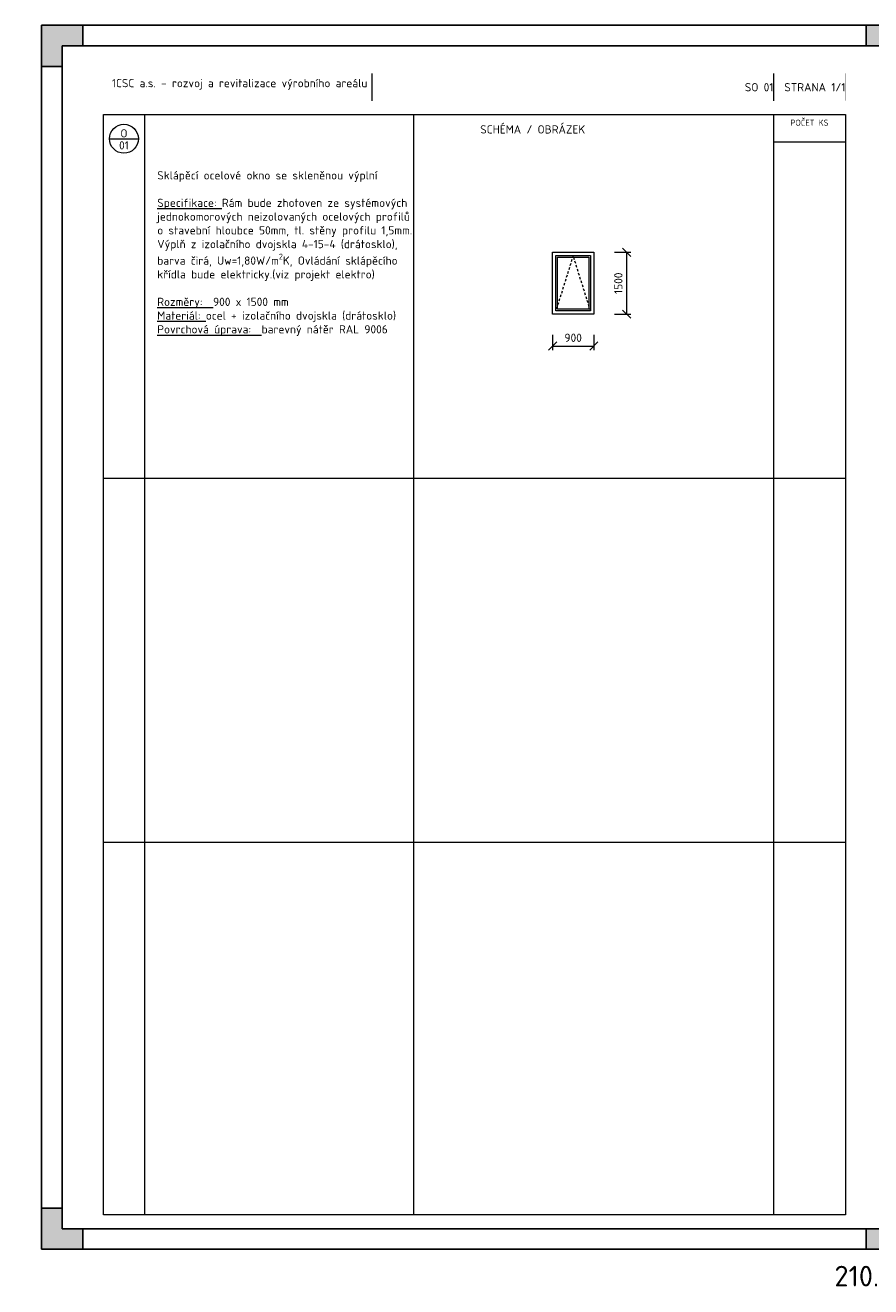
# Model space of a CAD drawing. Header units: millimetres. Extents: x 1695 to 124225, y -909 to 29700.
# Tile 2 of 4: x 20606 to 41114, y -909 to 29700. Entities that reach past the tile are written whole.
import ezdxf
from ezdxf.enums import TextEntityAlignment as Align

# ---------------------------------------------------------------- set-up
doc = ezdxf.new("R2010")
doc.units = ezdxf.units.MM
doc.header["$LTSCALE"] = 200
doc.linetypes.add('CARKOVANA', pattern=[5, 3, -2])
doc.layers.get('Defpoints').update_dxf_attribs({"color": 140})
for name, color, linetype, lineweight in [('A99_N_kce-pohl', 1, 'Continuous', 9), ('A99_N_koty-100', 160, 'Continuous', 9), ('A99_N_leg-ram', 7, 'Continuous', 9), ('A99_N_txt-popis-100', 240, 'Continuous', 9), ('A99_N_znaceni', 160, 'Continuous', 9), ('A99_S_txt-popis-100', 240, 'Continuous', 9), ('ad_N_leg-text', 7, 'Continuous', 9)]:
    doc.layers.add(name, color=color, linetype=linetype, lineweight=lineweight)
doc.styles.add('A99_kota', font='isocpeur.ttf')
doc.styles.add('A99_popis', font='isocpeur.ttf')
doc.styles.add('ad_popis 100', font='isocpeur.ttf', dxfattribs={"height": 200})
doc.dimstyles.new('A99_kota-100', dxfattribs={"dimscale": 100, "dimtxt": 2, "dimasz": 2, "dimexe": 1, "dimexo": 5, "dimgap": 1, "dimtad": 1, "dimdec": 0, "dimtxsty": 'A99_kota', "dimblk": 'OBLIQUE', "dimcen": 2.5, "dimclrd": 256, "dimclre": 256, "dimclrt": 256, "dimadec": 0, "dimazin": 0, "dimtfac": 1, "dimtdec": 0, "dimtix": 1, "dimtmove": 2, "dimatfit": 3, "dimfxl": 0, "dimlwd": -1, "dimlwe": -1, "dimarcsym": 0})

# ---------------------------------------------------------------- blocks, each defined once
blk = doc.blocks.new('*U6')
h = blk.add_hatch(color=0)
h.dxf.hatch_style = 1
h.paths.add_polyline_path([(-210, 287), (-205, 287), (-205, 292), (-200, 292), (-200, 297), (-210, 297)])
h = blk.add_hatch(color=0)
h.dxf.hatch_style = 1
h.paths.add_polyline_path([(0, 287), (-5, 287), (-5, 292), (-10, 292), (-10, 297), (0, 297)])
h = blk.add_hatch(color=0)
h.dxf.hatch_style = 1
h.paths.add_polyline_path([(-210, 10), (-205, 10), (-205, 5), (-200, 5), (-200, 0), (-210, 0)])
h = blk.add_hatch(color=0)
h.dxf.hatch_style = 1
h.paths.add_polyline_path([(0, 0), (0, 10), (-5, 10), (-5, 5), (-10, 5), (-10, 0)])
at = {"color": 0}
for p, q in [((-210, 292), (-210, 297)), ((-205, 297), (-210, 297)), ((-210, 0), (-210, 297)), ((-210, 297), (0, 297)), ((-200, 292), (-200, 297)), ((-10, 292), (-10, 297)), ((0, 297), (-5, 297)), ((0, 297), (0, 0)), ((-205, 5), (-205, 292)), ((-205, 292), (-5, 292)), ((-5, 292), (-5, 5)), ((-205, 287), (-210, 287)), ((-5, 287), (0, 287)), ((-205, 10), (-210, 10)), ((-5, 10), (0, 10)), ((-210, 0), (-210, 5)), ((-5, 5), (-205, 5)), ((-200, 5), (-200, 0)), ((-10, 5), (-10, 0)), ((0, 0), (-210, 0))]:
    blk.add_line(p, q, dxfattribs=at)
at = {"layer": 'Defpoints', "color": 0, "insert": (4, 0), "char_height": 5, "attachment_point": 1, "rotation": 90, "style": 'A99_popis'}
blk.add_mtext('297.00', dxfattribs=at)
at = {"layer": 'Defpoints', "color": 0, "insert": (0, -4), "char_height": 5, "attachment_point": 3, "style": 'A99_popis'}
blk.add_mtext('210.00', dxfattribs=at)
blk = doc.blocks.new('*U7')
at = {"color": 0, "linetype": 'ByBlock'}
blk.add_line((-3.5, 0), (3.5, 0), dxfattribs=at)
blk.add_circle((0, 0), 3.5, dxfattribs=at)
at = {"color": 0, "linetype": 'ByBlock', "style": 'A99_popis'}
for tag, p in [('KATEGORIE', (0, 1.31)), ('PRVEK', (0, -1.6))]:
    blk.add_attdef(tag, text='', height=2, dxfattribs=at).set_placement(p, align=Align.MIDDLE_CENTER)
blk = doc.blocks.new('_OBLIQUE')
at = {"color": 0, "linetype": 'ByBlock'}
blk.add_line((-0.5, -0.5), (0.5, 0.5), dxfattribs=at)
blk = doc.blocks.new('*D13')
at = {"layer": 'A99_N_koty-100', "transparency": 16777216}
for p, q in [((33396, 22190), (33396, 21817)), ((34396, 22190), (34396, 21817)), ((33396, 21917), (34396, 21917))]:
    blk.add_line(p, q, dxfattribs=at)
at = {"layer": 'Defpoints', "color": 0, "transparency": 16777216}
for p in [(33396, 22690), (34396, 22690), (34396, 21917)]:
    blk.add_point(p, dxfattribs=at)
at = {"layer": 'A99_N_koty-100', "transparency": 16777216, "xscale": 200, "yscale": 200, "zscale": 200, "rotation": 180}
blk.add_blockref('_OBLIQUE', (33396, 21917), dxfattribs=at)
at = {"layer": 'A99_N_koty-100', "transparency": 16777216, "xscale": 200, "yscale": 200, "zscale": 200}
blk.add_blockref('_OBLIQUE', (34396, 21917), dxfattribs=at)
at = {"layer": 'A99_N_koty-100', "transparency": 16777216, "insert": (33896, 22117), "char_height": 200, "attachment_point": 5, "style": 'A99_kota'}
blk.add_mtext('900', dxfattribs=at)
blk = doc.blocks.new('*D14')
at = {"layer": 'A99_N_koty-100', "transparency": 16777216}
for p, q in [((34896, 24190), (35292, 24190)), ((35192, 24190), (35192, 22690)), ((34896, 22690), (35292, 22690))]:
    blk.add_line(p, q, dxfattribs=at)
at = {"layer": 'Defpoints', "color": 0, "transparency": 16777216}
for p in [(34396, 24190), (34396, 22690), (35192, 22690)]:
    blk.add_point(p, dxfattribs=at)
at = {"layer": 'A99_N_koty-100', "transparency": 16777216, "xscale": 200, "yscale": 200, "zscale": 200}
for p, rotation in [((35192, 24190), 90), ((35192, 22690), 270)]:
    blk.add_blockref('_OBLIQUE', p, dxfattribs=dict(at, rotation=rotation))
at = {"layer": 'A99_N_koty-100', "transparency": 16777216, "insert": (34992, 23440), "char_height": 200, "attachment_point": 5, "rotation": 90, "style": 'A99_kota'}
blk.add_mtext('1500', dxfattribs=at)

msp = doc.modelspace()

# ---------------------------------------------------------------- linework, layer by layer
at = {"layer": 'A99_N_kce-pohl', "linetype": 'Continuous', "lineweight": 9, "ltscale": 0.5}
for points in [[(33396, 24190.2), (34396, 24190.2), (34396, 22690.2), (33396, 22690.2)], [(33476, 24110.2), (34316, 24110.2), (34316, 22770.2), (33476, 22770.2)]]:
    msp.add_lwpolyline(points, close=True, dxfattribs=at)
at = {"layer": 'A99_N_kce-pohl', "linetype": 'CARKOVANA', "lineweight": 0, "ltscale": 0.1}
msp.add_lwpolyline([(34316, 22770.2), (33896, 24110.2), (33476, 22770.2)], dxfattribs=at)
at = {"layer": 'A99_N_kce-pohl', "linetype": 'Continuous', "lineweight": 5, "ltscale": 0.5}
msp.add_lwpolyline([(33516, 24070.2), (34276, 24070.2), (34276, 22810.2), (33516, 22810.2)], close=True, dxfattribs=at)
at = {"layer": 'A99_N_leg-ram'}
for p, q in [((29019.6, 27868.2), (29019.6, 28531.8)), ((38753.3, 26871.7), (40500, 26871.7)), ((22500, 18709.1), (40500, 18709.1)), ((22500, 9881.8), (40500, 9881.8))]:
    msp.add_line(p, q, dxfattribs=at)
at = {"layer": 'A99_N_leg-ram', "const_width": 2}
msp.add_lwpolyline([(22500, 28531.8), (40500, 28531.8), (40500, 27868.2), (22500, 27868.2)], close=True, dxfattribs=at)
at = {"layer": 'A99_N_leg-ram'}
for points in [[(38753.3, 28531.8), (38753.3, 27868.2)], [(23500, 27536.4), (23500, 836.4)], [(30019.6, 27536.4), (30019.6, 836.4)], [(38753.3, 27536.4), (38753.3, 836.4)]]:
    msp.add_lwpolyline(points, dxfattribs=at)
msp.add_lwpolyline([(22500, 27536.4), (40500, 27536.4), (40500, 836.4), (22500, 836.4)], close=True, dxfattribs=at)

# ---------------------------------------------------------------- block references
at = {"layer": 'A99_N_znaceni', "xscale": 100, "yscale": 100, "zscale": 100}
msp.add_blockref('*U7', (23000, 26945.9), dxfattribs=at).add_auto_attribs({'KATEGORIE': 'O', 'PRVEK': '01'})
at = {"layer": 'Defpoints', "ltscale": 0.1, "xscale": 100, "yscale": 100, "zscale": 100}
msp.add_blockref('*U6', (42000, 0), dxfattribs=at)

# ---------------------------------------------------------------- texts
at = {"layer": 'A99_N_txt-popis-100', "attachment_point": 3, "style": 'A99_kota'}
for s, width, insert, char_height in [('1CSC a.s. - rozvoj a revitalizace výrobního areálu', 6907.828, (28903.9, 28395.3), 200), ('SO 01', 9733.623, (38753.3, 28295.8), 200), ('STRANA 1/1', 1746.731, (40500, 28295.8), 200), ('POČET KS', 979.466, (40089.1, 27410), 150)]:
    msp.add_mtext_dynamic_manual_height_columns(s, width=width, gutter_width=1, heights=[0], dxfattribs=dict(at, insert=insert, char_height=char_height))
at = {"layer": 'A99_S_txt-popis-100', "char_height": 200, "attachment_point": 1, "style": 'A99_kota'}
for s, width, insert in [('\\pt2600;SCHÉMA / OBRÁZEK', 6413.154, (31640.6, 27272.3)), ('\\A1;\\pt2600;{\\fISOCPEUR|b1|i0|c238|p34;Sklápěcí ocelové okno se skleněnou výplní\\P\\fISOCPEUR|b0|i0|c238|p34;\\L\\PSpecifikace:} Rám bude zhotoven ze systémových jednokomorových neizolovaných ocelových profilů o stavební hloubce 50mm, tl. stěny profilu 1,5mm. \\PVýplň z izolačního dvojskla 4-15-4 (drátosklo), barva čirá, Uw=1,80W/m{\\H0.7x;\\S2^ ;\\H1.42857x;K}, Ovládání sklápěcího křídla bude elektricky.(viz projekt elektro)\\P\\P{\\LRozměry:}  900 x 1500 mm\\P{\\LMateriál:} ocel + izolačního dvojskla{\\L }(drátosklo){\\L\\PPovrchová úprava:}  barevný nátěr RAL 9006', 6094.273, (23807.7, 26157.7))]:
    msp.add_mtext_dynamic_manual_height_columns(s, width=width, gutter_width=1250, heights=[0], dxfattribs=dict(at, insert=insert))
at = {"layer": 'ad_N_leg-text', "insert": (2008, 24882.1), "char_height": 200, "width": 17242.522, "attachment_point": 1, "style": 'ad_popis 100'}
msp.add_mtext('\\pi-600,l600,t600;{\\fSymbol|b0|i0|c2|p18;·^I}PŘED VÝROBOU ZAMĚŘIT PROSTOR, DO KTERÉHO JE DANÝ VÝROBEK INSTALOVÁN A OVĚŘIT ROZMĚRY VÝROBKU\\P{\\fSymbol|b0|i0|c2|p18;·^I}PŘI REALIZACI A NÁVRHU JE NUTNÉ DODRŽET PLATNOU LEGISLATIVU - ZÁKONY, NAŘÍZENÍ VLÁDY, VYHLÁŠKY, NORMY A DÁLE ROZHODNUTÍ A ZÁVAZNÁ STANOVISKA DOTČENÝCH ORGÁNŮ. KONSTRUKCE, NA KTERÉ SE NEVZTAHUJÍ ZÁVAZNÁ USTANOVENÍ ČSN, BUDOU PROVEDENY DLE NEZÁVAZNÝCH POŽADAVKŮ PLATNÝCH ČSN NEBO DODAVATEL JINÝM ZPŮSOBEM PROKAZATELNĚ DOLOŽÍ JEJICH FUNKČNOST.\\P{\\fSymbol|b0|i0|c2|p18;·^I}DODAVATEL GARANTUJE VEŠKERÉ VLASTNOSTI PRVKŮ\\P{\\fSymbol|b0|i0|c2|p18;·^I}KOTVENÍ PRVKŮ, KOTEVNÍ MATERIÁLY A TECHNOLOGIE PROVÁDĚNÍ BUDOU GARANTOVÁNY DODAVATELEM. ATYPICKÉ POSTUPY BUDOU KONZULTOVÁNY S AUTORSKÝM DOZOREM.\\P{\\fSymbol|b0|i0|c2|p18;·^I}DILATACE VE VÝROBCÍCH ŘEŠIT DLE PLATNÝCH NOREM. OBJEKTOVÉ DILATACE BUDEOU PROVÁZÁNY I DO KLEMPÍŘSKÝCH VÝROBKŮ PROBÍHAJÍCÍ SKRZ DILATACI.\\P{\\fSymbol|b0|i0|c2|p18;·^I}U VŠECH PRVKŮ JE SOUČASTÍ DODÁVKY VEŠKERÉ KOTEVNÍ MATERIÁL, KOTEVNÍ MATERIÁL JE VE STEJNÉM MATERIÁLU JAKO ZBYTEK OKOLNÍ KONSTRUKCE \\P{\\fSymbol|b0|i0|c2|p18;·^I}BAREVNOST VÝROBKŮ JE VŽDY VZORKOVÁNA, VÝBĚR SCHVALUJE AUTORSKÝ A TECHNICKÝ DOZOR. PŘED ODSOUHLASENÍM VZORKŮ NENÍ MOŽNÁ REALIZACE VÝROBKŮ.\\P{\\fSymbol|b0|i0|c2|p18;·^I}V PŘÍPADĚ POUŽITÍ TITANZINKOVÉHO PLECHU SE POŽADUJE VŽDY PŘEDZVĚTRALÝ PLECH\\P{\\fSymbol|b0|i0|c2|p18;·^I}V PŘÍPADĚ FÓLIOVÝCH HYDROIZOLACÍ JSOU VEŠKERÉ POPLASTOVANÉ PLECHY NUTNÉ PRO JEJÍ KOTVENÍ SOUČÁSTÍ DODÁVKY HYDROIZOLACE \\P{\\fSymbol|b0|i0|c2|p18;·^I}SVODNÉ POTRUBÍ BUDE UKONČENO V LAPAČI STŘEŠNÍCH SPLAVENIN (DODÁVKA ZTI)\\P{\\fSymbol|b0|i0|c2|p18;·^I}SOUČÁSTÍ DODÁVKY STŘEŠNÍCHO ŽLABU JSOU I ŽLABOVÉ HÁKY, ŽLABOVÝ KOTLÍK, ČELA A SPOJKY A TO VŽDY VE STEJNÉM JEDNOTNÉM MATERIÁLU\\P{\\fSymbol|b0|i0|c2|p18;·^I}SOUČÁSTÍ DODÁVKY SVODU JSOU VŽDY I OBJÍMKY SE ZDĚŘEMI, ODSKOKY, ODBOČKY A KOLENA A TO VŽDY VE STEJNÉM JEDNOTNÉM MATERIÁLU\\P{\\fSymbol|b0|i0|c2|p18;·^I}VEŠKERÉ ROZDÍLNÉ MATERIÁLY MOHOU BÝT VŽDY NAPOJOVÁNY A SPOJOVÁNY POUZE TAK, ABY NEDOCHÁZELO K ELEKTROLYTICKÉ KOROZI\\P{\\fSymbol|b0|i0|c2|p18;·^I}V PŘÍPADĚ POZINKOVÁNÍ BUDE NANESEN POVLAK V TLOUŠŤCE MIN. 50 {\\fArial|b0|i0|c0|p34;\\H1.08333x;μ\\fMS Shell Dlg 2|b0|i0|c238|p0;\\H0.65385x;M}\\P{\\fSymbol|b0|i0|c2|p18;·^I}V PŘÍPADĚ JAKÝKOLIV ZMĚN NEBO ÚPRAV NA VÝROBCÍCH MUSÍ BÝT UPOZORNĚN AUTORSKÝ A TECHNICKÝ DOZOR', dxfattribs=at)

# ---------------------------------------------------------------- dimensions: what is measured, and where the dimension line sits
at = {"layer": 'A99_N_koty-100', "color": 160}
dim = msp.add_linear_dim(base=(35191.9, 22690.2), p1=(34396, 24190.2), p2=(34396, 22690.2), angle=90, dimstyle='A99_kota-100', dxfattribs=at)
dim.commit()
dim.dimension.update_dxf_attribs({"geometry": '*D14', "text_midpoint": (34991.9, 23440.2)})
dim = msp.add_linear_dim(base=(34396, 21917.1), p1=(33396, 22690.2), p2=(34396, 22690.2), text='900', dimstyle='A99_kota-100', dxfattribs=at)
dim.commit()
dim.dimension.update_dxf_attribs({"geometry": '*D13', "text_midpoint": (33896, 22117.1)})

doc.saveas('drawing.dxf')
